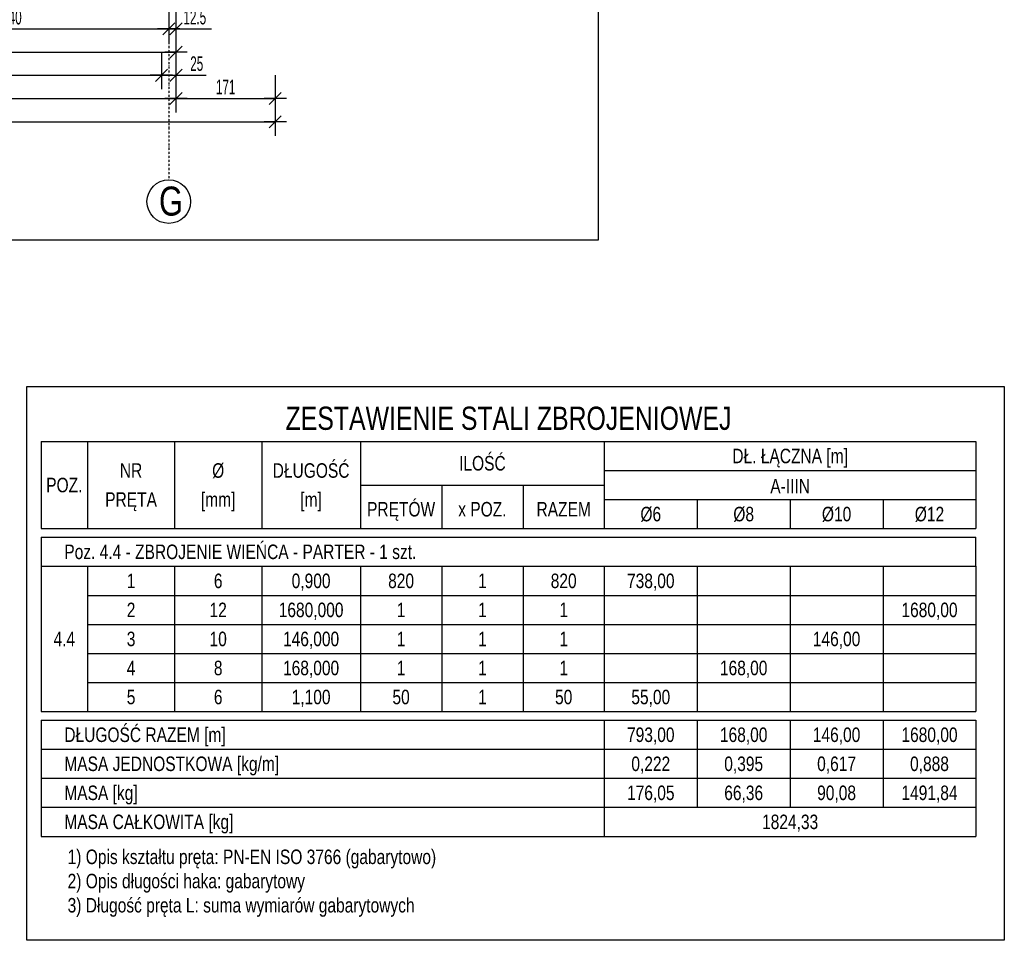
# Model space of a CAD drawing. Header units: millimetres. Extents: x -6373 to 10868, y -2819 to 2013.
# Tile 31 of 67: x -3297 to -1601, y -2742 to -1157. Entities that reach past the tile are written whole.
import ezdxf
from ezdxf.enums import TextEntityAlignment as Align

# ---------------------------------------------------------------- set-up
doc = ezdxf.new("R2010")
doc.units = ezdxf.units.MM
doc.header["$LTSCALE"] = 10
doc.linetypes.add('MO', pattern=[0.7, 0.35, -0.17, 0.01, -0.17])
doc.layers.add('BA_obw', color=230, linetype='Continuous', plot=False)
for name, color, linetype in [('BA_wym', 1, 'Continuous'), ('BD_osm', 1, 'MO'), ('BD_txs', 2, 'Continuous'), ('BD_wic', 1, 'Continuous'), ('BZ_tab', 7, 'Continuous'), ('BZ_txg', 3, 'Continuous'), ('BZ_txs', 2, 'Continuous')]:
    doc.layers.add(name, color=color, linetype=linetype)
doc.styles.add('BIKTG', font='bikromsw.shx', dxfattribs={"width": 0.8})
doc.styles.add('BIKTS', font='bikromsw.shx', dxfattribs={"width": 0.8})
doc.styles.add('BIKWYM', font='bikromsw.shx', dxfattribs={"width": 0.6})
doc.dimstyles.new('BA_KR_100_cm', dxfattribs={"dimtxt": 25, "dimasz": 1.666667, "dimexe": 24, "dimexo": 0, "dimgap": 0, "dimtad": 0, "dimdec": 1, "dimrnd": 0.5, "dimzin": 9, "dimdsep": 46, "dimtxsty": 'BIKWYM', "dimblk": 'WYM-KR', "dimcen": 0, "dimdle": 20, "dimclrd": 256, "dimclre": 256, "dimclrt": 2, "dimadec": 0, "dimazin": 0, "dimtfac": 0.033333, "dimtdec": 1, "dimtmove": 0, "dimatfit": 3, "dimldrblk": 'WYM-KR', "dimfxl": 25, "dimfxlon": 1, "dimtvp": 0.8, "dimtolj": 1, "dimarcsym": 0})

# ---------------------------------------------------------------- blocks, each defined once
blk = doc.blocks.new('WYM-KR')
at = {"linetype": 'ByBlock'}
blk.add_line((11.52, 0), (-11.52, 0), dxfattribs=at)
at = {"color": 7, "linetype": 'ByBlock'}
blk.add_line((6.24, 6.24), (-6.24, -6.24), dxfattribs=at)
blk = doc.blocks.new('*D100')
at = {"layer": 'BA_wym', "lineweight": -2}
for p, q in [((-3579.9, -1132.6), (-3579.9, -1196.6)), ((-3039.9, -1132.6), (-3039.9, -1196.6)), ((-3578.2, -1172.6), (-3041.6, -1172.6))]:
    blk.add_line(p, q, dxfattribs=at)
at = {"layer": 'Defpoints', "color": 0}
for p in [(-3579.9, -756.3), (-3039.9, -760.3), (-3039.9, -1172.6)]:
    blk.add_point(p, dxfattribs=at)
at = {"layer": 'BA_wym', "lineweight": -2, "xscale": 1.666666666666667, "yscale": 1.666666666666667, "zscale": 1.666666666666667, "rotation": 180}
blk.add_blockref('WYM-KR', (-3579.9, -1172.6), dxfattribs=at)
at = {"layer": 'BA_wym', "lineweight": -2, "xscale": 1.666666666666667, "yscale": 1.666666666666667, "zscale": 1.666666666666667}
blk.add_blockref('WYM-KR', (-3039.9, -1172.6), dxfattribs=at)
at = {"layer": 'BA_wym', "color": 2, "insert": (-3309.9, -1152.6), "char_height": 25, "attachment_point": 5, "style": 'BIKWYM'}
blk.add_mtext('\\A1;540', dxfattribs=at)
blk = doc.blocks.new('*D101')
at = {"layer": 'BA_wym', "lineweight": -2}
for p, q in [((-3039.9, -1132.6), (-3039.9, -1196.6)), ((-3027.4, -1132.6), (-3027.4, -1196.6)), ((-3041.6, -1172.6), (-3043.2, -1172.6)), ((-3039.9, -1172.6), (-3027.4, -1172.6)), ((-3025.7, -1172.6), (-2966, -1172.6))]:
    blk.add_line(p, q, dxfattribs=at)
at = {"layer": 'Defpoints', "color": 0}
for p in [(-3039.9, -654.5), (-3027.4, -927.1), (-3027.4, -1172.6)]:
    blk.add_point(p, dxfattribs=at)
at = {"layer": 'BA_wym', "lineweight": -2, "xscale": 1.666666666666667, "yscale": 1.666666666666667, "zscale": 1.666666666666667}
blk.add_blockref('WYM-KR', (-3039.9, -1172.6), dxfattribs=at)
at = {"layer": 'BA_wym', "lineweight": -2, "xscale": 1.666666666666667, "yscale": 1.666666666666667, "zscale": 1.666666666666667, "rotation": 180}
blk.add_blockref('WYM-KR', (-3027.4, -1172.6), dxfattribs=at)
at = {"layer": 'BA_wym', "color": 2, "insert": (-2995, -1152.6), "char_height": 25, "attachment_point": 5, "style": 'BIKWYM'}
blk.add_mtext('\\A1;12.5', dxfattribs=at)
blk = doc.blocks.new('*D105')
at = {"layer": 'BA_wym', "lineweight": -2}
for p, q in [((-3729.9, -1172.6), (-3729.9, -1236.6)), ((-3027.4, -1172.6), (-3027.4, -1236.6)), ((-3728.2, -1212.6), (-3029.1, -1212.6))]:
    blk.add_line(p, q, dxfattribs=at)
at = {"layer": 'Defpoints', "color": 0}
for p in [(-3729.9, -890.1), (-3027.4, -927.1), (-3027.4, -1212.6)]:
    blk.add_point(p, dxfattribs=at)
at = {"layer": 'BA_wym', "lineweight": -2, "xscale": 1.666666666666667, "yscale": 1.666666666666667, "zscale": 1.666666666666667, "rotation": 180}
blk.add_blockref('WYM-KR', (-3729.9, -1212.6), dxfattribs=at)
at = {"layer": 'BA_wym', "lineweight": -2, "xscale": 1.666666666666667, "yscale": 1.666666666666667, "zscale": 1.666666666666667}
blk.add_blockref('WYM-KR', (-3027.4, -1212.6), dxfattribs=at)
at = {"layer": 'BA_wym', "color": 2, "insert": (-3378.7, -1192.6), "char_height": 25, "attachment_point": 5, "style": 'BIKWYM'}
blk.add_mtext('\\A1;702.5', dxfattribs=at)
blk = doc.blocks.new('*D107')
at = {"layer": 'BA_wym', "lineweight": -2}
for p, q in [((-5607.4, -1212.6), (-5607.4, -1276.6)), ((-3052.4, -1212.6), (-3052.4, -1276.6)), ((-5605.7, -1252.6), (-3054.1, -1252.6))]:
    blk.add_line(p, q, dxfattribs=at)
at = {"layer": 'Defpoints', "color": 0}
for p in [(-5607.4, -927.1), (-3052.4, -927.1), (-3052.4, -1252.6)]:
    blk.add_point(p, dxfattribs=at)
at = {"layer": 'BA_wym', "lineweight": -2, "xscale": 1.666666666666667, "yscale": 1.666666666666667, "zscale": 1.666666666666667, "rotation": 180}
blk.add_blockref('WYM-KR', (-5607.4, -1252.6), dxfattribs=at)
at = {"layer": 'BA_wym', "lineweight": -2, "xscale": 1.666666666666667, "yscale": 1.666666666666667, "zscale": 1.666666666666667}
blk.add_blockref('WYM-KR', (-3052.4, -1252.6), dxfattribs=at)
at = {"layer": 'BA_wym', "color": 2, "insert": (-4329.9, -1232.6), "char_height": 25, "attachment_point": 5, "style": 'BIKWYM'}
blk.add_mtext('\\A1;2555', dxfattribs=at)
blk = doc.blocks.new('*D108')
at = {"layer": 'BA_wym', "lineweight": -2}
for p, q in [((-3052.4, -1212.6), (-3052.4, -1276.6)), ((-3027.4, -1212.6), (-3027.4, -1276.6)), ((-3054.1, -1252.6), (-3055.7, -1252.6)), ((-3052.4, -1252.6), (-3027.4, -1252.6)), ((-3025.7, -1252.6), (-2975.5, -1252.6))]:
    blk.add_line(p, q, dxfattribs=at)
at = {"layer": 'Defpoints', "color": 0}
for p in [(-3052.4, -927.1), (-3027.4, -927.1), (-3027.4, -1252.6)]:
    blk.add_point(p, dxfattribs=at)
at = {"layer": 'BA_wym', "lineweight": -2, "xscale": 1.666666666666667, "yscale": 1.666666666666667, "zscale": 1.666666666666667}
blk.add_blockref('WYM-KR', (-3052.4, -1252.6), dxfattribs=at)
at = {"layer": 'BA_wym', "lineweight": -2, "xscale": 1.666666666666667, "yscale": 1.666666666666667, "zscale": 1.666666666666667, "rotation": 180}
blk.add_blockref('WYM-KR', (-3027.4, -1252.6), dxfattribs=at)
at = {"layer": 'BA_wym', "color": 2, "insert": (-2991.7, -1232.6), "char_height": 25, "attachment_point": 5, "style": 'BIKWYM'}
blk.add_mtext('\\A1;25', dxfattribs=at)
blk = doc.blocks.new('*D109')
at = {"layer": 'BA_wym', "lineweight": -2}
for p, q in [((-5632.4, -1252.6), (-5632.4, -1316.6)), ((-3027.4, -1252.6), (-3027.4, -1316.6)), ((-5630.7, -1292.6), (-3029.1, -1292.6))]:
    blk.add_line(p, q, dxfattribs=at)
at = {"layer": 'Defpoints', "color": 0}
for p in [(-5632.4, -927.1), (-3027.4, -927.1), (-3027.4, -1292.6)]:
    blk.add_point(p, dxfattribs=at)
at = {"layer": 'BA_wym', "lineweight": -2, "xscale": 1.666666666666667, "yscale": 1.666666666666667, "zscale": 1.666666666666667, "rotation": 180}
blk.add_blockref('WYM-KR', (-5632.4, -1292.6), dxfattribs=at)
at = {"layer": 'BA_wym', "lineweight": -2, "xscale": 1.666666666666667, "yscale": 1.666666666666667, "zscale": 1.666666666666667}
blk.add_blockref('WYM-KR', (-3027.4, -1292.6), dxfattribs=at)
at = {"layer": 'BA_wym', "color": 2, "insert": (-4329.9, -1272.6), "char_height": 25, "attachment_point": 5, "style": 'BIKWYM'}
blk.add_mtext('\\A1;2605', dxfattribs=at)
blk = doc.blocks.new('*D278')
at = {"layer": 'BA_wym', "lineweight": -2}
for p, q in [((-3027.4, -1252.6), (-3027.4, -1316.6)), ((-2856.4, -1252.6), (-2856.4, -1316.6)), ((-3025.7, -1292.6), (-2858.1, -1292.6))]:
    blk.add_line(p, q, dxfattribs=at)
at = {"layer": 'Defpoints', "color": 0}
for p in [(-2856.4, 171.4), (-3027.4, -927.1), (-2856.4, -1292.6)]:
    blk.add_point(p, dxfattribs=at)
at = {"layer": 'BA_wym', "lineweight": -2, "xscale": 1.666666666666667, "yscale": 1.666666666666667, "zscale": 1.666666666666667, "rotation": 180}
blk.add_blockref('WYM-KR', (-3027.4, -1292.6), dxfattribs=at)
at = {"layer": 'BA_wym', "lineweight": -2, "xscale": 1.666666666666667, "yscale": 1.666666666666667, "zscale": 1.666666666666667}
blk.add_blockref('WYM-KR', (-2856.4, -1292.6), dxfattribs=at)
at = {"layer": 'BA_wym', "color": 2, "insert": (-2941.9, -1272.6), "char_height": 25, "attachment_point": 5, "style": 'BIKWYM'}
blk.add_mtext('\\A1;171', dxfattribs=at)
blk = doc.blocks.new('*D280')
at = {"layer": 'BA_wym', "lineweight": -2}
for p, q in [((-5803.4, -1292.6), (-5803.4, -1356.6)), ((-2856.4, -1292.6), (-2856.4, -1356.6)), ((-5801.7, -1332.6), (-2858.1, -1332.6))]:
    blk.add_line(p, q, dxfattribs=at)
at = {"layer": 'Defpoints', "color": 0}
for p in [(-5803.4, 171.4), (-2856.4, 171.4), (-2856.4, -1332.6)]:
    blk.add_point(p, dxfattribs=at)
at = {"layer": 'BA_wym', "lineweight": -2, "xscale": 1.666666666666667, "yscale": 1.666666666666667, "zscale": 1.666666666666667, "rotation": 180}
blk.add_blockref('WYM-KR', (-5803.4, -1332.6), dxfattribs=at)
at = {"layer": 'BA_wym', "lineweight": -2, "xscale": 1.666666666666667, "yscale": 1.666666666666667, "zscale": 1.666666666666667}
blk.add_blockref('WYM-KR', (-2856.4, -1332.6), dxfattribs=at)
at = {"layer": 'BA_wym', "color": 2, "insert": (-4329.9, -1312.6), "char_height": 25, "attachment_point": 5, "style": 'BIKWYM'}
blk.add_mtext('\\A1;2947', dxfattribs=at)

msp = doc.modelspace()

# ---------------------------------------------------------------- linework, layer by layer
at = {"layer": 'BA_obw'}
for points in [[(-6373.12, 2013.17), (-2300.61, 2013.17), (-2300.61, -1536.47), (-6373.12, -1536.47)], [(-3284.14, -1788.47), (-1600.91, -1788.47), (-1600.91, -2742.08), (-3284.14, -2742.08)]]:
    msp.add_lwpolyline(points, close=True, dxfattribs=at)
at = {"layer": 'BD_osm'}
msp.add_lwpolyline([(-3039.91, 1779.85), (-3039.91, -1432.6)], dxfattribs=at)
at = {"layer": 'BD_wic'}
msp.add_circle((-3039.91, -1470.1), 37.5, dxfattribs=at)
at = {"layer": 'BZ_tab'}
for p, q in [((-3259.75, -1883.1), (-3179.75, -1883.1)), ((-3259.75, -1883.1), (-3259.75, -2033.1)), ((-3179.75, -1883.1), (-3029.75, -1883.1)), ((-3179.75, -1883.1), (-3179.75, -2033.1)), ((-3029.75, -1883.1), (-2879.75, -1883.1)), ((-3029.75, -1883.1), (-3029.75, -2033.1)), ((-2879.75, -1883.1), (-2709.75, -1883.1)), ((-2879.75, -1883.1), (-2879.75, -2033.1)), ((-2709.75, -1883.1), (-2289.75, -1883.1)), ((-2709.75, -1883.1), (-2709.75, -2033.1)), ((-2289.75, -1883.1), (-1649.75, -1883.1)), ((-2289.75, -1883.1), (-2289.75, -2033.1)), ((-1649.75, -1883.1), (-1649.75, -2033.1)), ((-2289.75, -1933.1), (-1649.75, -1933.1)), ((-1649.75, -1933.1), (-1649.75, -1983.1)), ((-2709.75, -1958.1), (-2289.75, -1958.1)), ((-2569.75, -1958.1), (-2569.75, -2033.1)), ((-2429.75, -1958.1), (-2429.75, -2033.1)), ((-2289.75, -1983.1), (-1649.75, -1983.1)), ((-2129.75, -1983.1), (-2129.75, -2033.1)), ((-1969.75, -1983.1), (-1969.75, -2033.1)), ((-1809.75, -1983.1), (-1809.75, -2033.1)), ((-1649.75, -1983.1), (-1649.75, -2033.1)), ((-3259.75, -2033.1), (-3179.75, -2033.1)), ((-3179.75, -2033.1), (-3029.75, -2033.1)), ((-3029.75, -2033.1), (-2879.75, -2033.1)), ((-2879.75, -2033.1), (-2709.75, -2033.1)), ((-2709.75, -2033.1), (-2569.75, -2033.1)), ((-2569.75, -2033.1), (-2429.75, -2033.1)), ((-2429.75, -2033.1), (-2289.75, -2033.1)), ((-2289.75, -2033.1), (-2129.75, -2033.1)), ((-2129.75, -2033.1), (-1969.75, -2033.1)), ((-1969.75, -2033.1), (-1809.75, -2033.1)), ((-1809.75, -2033.1), (-1649.75, -2033.1)), ((-3259.75, -2048.1), (-3179.75, -2048.1)), ((-3259.75, -2048.1), (-3259.75, -2098.1)), ((-3179.75, -2048.1), (-3029.75, -2048.1)), ((-3029.75, -2048.1), (-2879.75, -2048.1)), ((-2879.75, -2048.1), (-2709.75, -2048.1)), ((-2709.75, -2048.1), (-2569.75, -2048.1)), ((-2569.75, -2048.1), (-2429.75, -2048.1)), ((-2429.75, -2048.1), (-2289.75, -2048.1)), ((-2289.75, -2048.1), (-2129.75, -2048.1)), ((-2129.75, -2048.1), (-1969.75, -2048.1)), ((-1969.75, -2048.1), (-1809.75, -2048.1)), ((-1809.75, -2048.1), (-1649.75, -2048.1)), ((-1649.75, -2098.1), (-1649.75, -2048.1)), ((-3259.75, -2098.1), (-3179.75, -2098.1)), ((-3259.75, -2098.1), (-3259.75, -2148.1)), ((-3179.75, -2098.1), (-3029.75, -2098.1)), ((-3179.75, -2098.1), (-3179.75, -2148.1)), ((-3029.75, -2098.1), (-2879.75, -2098.1)), ((-3029.75, -2098.1), (-3029.75, -2148.1)), ((-2879.75, -2098.1), (-2709.75, -2098.1)), ((-2879.75, -2098.1), (-2879.75, -2148.1)), ((-2709.75, -2098.1), (-2569.75, -2098.1)), ((-2709.75, -2098.1), (-2709.75, -2148.1)), ((-2569.75, -2098.1), (-2429.75, -2098.1)), ((-2569.75, -2098.1), (-2569.75, -2148.1)), ((-2429.75, -2098.1), (-2289.75, -2098.1)), ((-2429.75, -2098.1), (-2429.75, -2148.1)), ((-2289.75, -2098.1), (-2129.75, -2098.1)), ((-2289.75, -2098.1), (-2289.75, -2148.1)), ((-2129.75, -2098.1), (-1969.75, -2098.1)), ((-2129.75, -2098.1), (-2129.75, -2148.1)), ((-1969.75, -2098.1), (-1809.75, -2098.1)), ((-1969.75, -2098.1), (-1969.75, -2148.1)), ((-1809.75, -2098.1), (-1649.75, -2098.1)), ((-1809.75, -2098.1), (-1809.75, -2148.1)), ((-1649.75, -2098.1), (-1649.75, -2148.1)), ((-3259.75, -2148.1), (-3259.75, -2198.1)), ((-3179.75, -2148.1), (-3029.75, -2148.1)), ((-3179.75, -2148.1), (-3179.75, -2198.1)), ((-3029.75, -2148.1), (-2879.75, -2148.1)), ((-3029.75, -2148.1), (-3029.75, -2198.1)), ((-2879.75, -2148.1), (-2709.75, -2148.1)), ((-2879.75, -2148.1), (-2879.75, -2198.1)), ((-2709.75, -2148.1), (-2569.75, -2148.1)), ((-2709.75, -2148.1), (-2709.75, -2198.1)), ((-2569.75, -2148.1), (-2429.75, -2148.1)), ((-2569.75, -2148.1), (-2569.75, -2198.1)), ((-2429.75, -2148.1), (-2289.75, -2148.1)), ((-2429.75, -2148.1), (-2429.75, -2198.1)), ((-2289.75, -2148.1), (-2129.75, -2148.1)), ((-2289.75, -2148.1), (-2289.75, -2198.1)), ((-2129.75, -2148.1), (-1969.75, -2148.1)), ((-2129.75, -2148.1), (-2129.75, -2198.1)), ((-1969.75, -2148.1), (-1809.75, -2148.1)), ((-1969.75, -2148.1), (-1969.75, -2198.1)), ((-1809.75, -2148.1), (-1649.75, -2148.1)), ((-1809.75, -2148.1), (-1809.75, -2198.1)), ((-1649.75, -2148.1), (-1649.75, -2198.1)), ((-3259.75, -2198.1), (-3259.75, -2248.1)), ((-3179.75, -2198.1), (-3029.75, -2198.1)), ((-3179.75, -2198.1), (-3179.75, -2248.1)), ((-3029.75, -2198.1), (-2879.75, -2198.1)), ((-3029.75, -2198.1), (-3029.75, -2248.1)), ((-2879.75, -2198.1), (-2709.75, -2198.1)), ((-2879.75, -2198.1), (-2879.75, -2248.1)), ((-2709.75, -2198.1), (-2569.75, -2198.1)), ((-2709.75, -2198.1), (-2709.75, -2248.1)), ((-2569.75, -2198.1), (-2429.75, -2198.1)), ((-2569.75, -2198.1), (-2569.75, -2248.1)), ((-2429.75, -2198.1), (-2289.75, -2198.1)), ((-2429.75, -2198.1), (-2429.75, -2248.1)), ((-2289.75, -2198.1), (-2129.75, -2198.1)), ((-2289.75, -2198.1), (-2289.75, -2248.1)), ((-2129.75, -2198.1), (-1969.75, -2198.1)), ((-2129.75, -2198.1), (-2129.75, -2248.1)), ((-1969.75, -2198.1), (-1809.75, -2198.1)), ((-1969.75, -2198.1), (-1969.75, -2248.1)), ((-1809.75, -2198.1), (-1649.75, -2198.1)), ((-1809.75, -2198.1), (-1809.75, -2248.1)), ((-1649.75, -2198.1), (-1649.75, -2248.1)), ((-3259.75, -2248.1), (-3259.75, -2298.1)), ((-3179.75, -2248.1), (-3029.75, -2248.1)), ((-3179.75, -2248.1), (-3179.75, -2298.1)), ((-3029.75, -2248.1), (-2879.75, -2248.1)), ((-3029.75, -2248.1), (-3029.75, -2298.1)), ((-2879.75, -2248.1), (-2709.75, -2248.1)), ((-2879.75, -2248.1), (-2879.75, -2298.1)), ((-2709.75, -2248.1), (-2569.75, -2248.1)), ((-2709.75, -2248.1), (-2709.75, -2298.1)), ((-2569.75, -2248.1), (-2429.75, -2248.1)), ((-2569.75, -2248.1), (-2569.75, -2298.1)), ((-2429.75, -2248.1), (-2289.75, -2248.1)), ((-2429.75, -2248.1), (-2429.75, -2298.1)), ((-2289.75, -2248.1), (-2129.75, -2248.1)), ((-2289.75, -2248.1), (-2289.75, -2298.1)), ((-2129.75, -2248.1), (-1969.75, -2248.1)), ((-2129.75, -2248.1), (-2129.75, -2298.1)), ((-1969.75, -2248.1), (-1809.75, -2248.1)), ((-1969.75, -2248.1), (-1969.75, -2298.1)), ((-1809.75, -2248.1), (-1649.75, -2248.1)), ((-1809.75, -2248.1), (-1809.75, -2298.1)), ((-1649.75, -2248.1), (-1649.75, -2298.1)), ((-3259.75, -2298.1), (-3259.75, -2348.1)), ((-3179.75, -2298.1), (-3029.75, -2298.1)), ((-3179.75, -2298.1), (-3179.75, -2348.1)), ((-3029.75, -2298.1), (-2879.75, -2298.1)), ((-3029.75, -2298.1), (-3029.75, -2348.1)), ((-2879.75, -2298.1), (-2709.75, -2298.1)), ((-2879.75, -2298.1), (-2879.75, -2348.1)), ((-2709.75, -2298.1), (-2569.75, -2298.1)), ((-2709.75, -2298.1), (-2709.75, -2348.1)), ((-2569.75, -2298.1), (-2429.75, -2298.1)), ((-2569.75, -2298.1), (-2569.75, -2348.1)), ((-2429.75, -2298.1), (-2289.75, -2298.1)), ((-2429.75, -2298.1), (-2429.75, -2348.1)), ((-2289.75, -2298.1), (-2129.75, -2298.1)), ((-2289.75, -2298.1), (-2289.75, -2348.1)), ((-2129.75, -2298.1), (-1969.75, -2298.1)), ((-2129.75, -2298.1), (-2129.75, -2348.1)), ((-1969.75, -2298.1), (-1809.75, -2298.1)), ((-1969.75, -2298.1), (-1969.75, -2348.1)), ((-1809.75, -2298.1), (-1649.75, -2298.1)), ((-1809.75, -2298.1), (-1809.75, -2348.1)), ((-1649.75, -2298.1), (-1649.75, -2348.1)), ((-3259.75, -2348.1), (-3179.75, -2348.1)), ((-3179.75, -2348.1), (-3029.75, -2348.1)), ((-3029.75, -2348.1), (-2879.75, -2348.1)), ((-2879.75, -2348.1), (-2709.75, -2348.1)), ((-2709.75, -2348.1), (-2569.75, -2348.1)), ((-2569.75, -2348.1), (-2429.75, -2348.1)), ((-2429.75, -2348.1), (-2289.75, -2348.1)), ((-2289.75, -2348.1), (-2129.75, -2348.1)), ((-2129.75, -2348.1), (-1969.75, -2348.1)), ((-1969.75, -2348.1), (-1809.75, -2348.1)), ((-1809.75, -2348.1), (-1649.75, -2348.1)), ((-3259.75, -2363.1), (-3179.75, -2363.1)), ((-3259.75, -2363.1), (-3259.75, -2413.1)), ((-3179.75, -2363.1), (-3029.75, -2363.1)), ((-3029.75, -2363.1), (-2879.75, -2363.1)), ((-2879.75, -2363.1), (-2709.75, -2363.1)), ((-2709.75, -2363.1), (-2569.75, -2363.1)), ((-2569.75, -2363.1), (-2429.75, -2363.1)), ((-2429.75, -2363.1), (-2289.75, -2363.1)), ((-2289.75, -2363.1), (-2289.75, -2413.1)), ((-2289.75, -2363.1), (-2129.75, -2363.1)), ((-2289.75, -2363.1), (-2289.75, -2413.1)), ((-2129.75, -2363.1), (-1969.75, -2363.1)), ((-2129.75, -2363.1), (-2129.75, -2413.1)), ((-1969.75, -2363.1), (-1809.75, -2363.1)), ((-1969.75, -2363.1), (-1969.75, -2413.1)), ((-1809.75, -2363.1), (-1649.75, -2363.1)), ((-1809.75, -2363.1), (-1809.75, -2413.1)), ((-1649.75, -2363.1), (-1649.75, -2413.1)), ((-3259.75, -2413.1), (-3179.75, -2413.1)), ((-3259.75, -2413.1), (-3259.75, -2463.1)), ((-3179.75, -2413.1), (-3029.75, -2413.1)), ((-3029.75, -2413.1), (-2879.75, -2413.1)), ((-2879.75, -2413.1), (-2709.75, -2413.1)), ((-2709.75, -2413.1), (-2569.75, -2413.1)), ((-2569.75, -2413.1), (-2429.75, -2413.1)), ((-2429.75, -2413.1), (-2289.75, -2413.1)), ((-2289.75, -2413.1), (-2289.75, -2463.1)), ((-2289.75, -2413.1), (-2129.75, -2413.1)), ((-2289.75, -2413.1), (-2289.75, -2463.1)), ((-2129.75, -2413.1), (-1969.75, -2413.1)), ((-2129.75, -2413.1), (-2129.75, -2463.1)), ((-1969.75, -2413.1), (-1809.75, -2413.1)), ((-1969.75, -2413.1), (-1969.75, -2463.1)), ((-1809.75, -2413.1), (-1649.75, -2413.1)), ((-1809.75, -2413.1), (-1809.75, -2463.1)), ((-1649.75, -2413.1), (-1649.75, -2463.1)), ((-3259.75, -2463.1), (-3179.75, -2463.1)), ((-3259.75, -2463.1), (-3259.75, -2513.1)), ((-3179.75, -2463.1), (-3029.75, -2463.1)), ((-3029.75, -2463.1), (-2879.75, -2463.1)), ((-2879.75, -2463.1), (-2709.75, -2463.1)), ((-2709.75, -2463.1), (-2569.75, -2463.1)), ((-2569.75, -2463.1), (-2429.75, -2463.1)), ((-2429.75, -2463.1), (-2289.75, -2463.1)), ((-2289.75, -2463.1), (-2289.75, -2513.1)), ((-2289.75, -2463.1), (-2129.75, -2463.1)), ((-2289.75, -2463.1), (-2289.75, -2513.1)), ((-2129.75, -2463.1), (-1969.75, -2463.1)), ((-2129.75, -2463.1), (-2129.75, -2513.1)), ((-1969.75, -2463.1), (-1809.75, -2463.1)), ((-1969.75, -2463.1), (-1969.75, -2513.1)), ((-1809.75, -2463.1), (-1649.75, -2463.1)), ((-1809.75, -2463.1), (-1809.75, -2513.1)), ((-1649.75, -2463.1), (-1649.75, -2513.1)), ((-3259.75, -2513.1), (-3179.75, -2513.1)), ((-3259.75, -2513.1), (-3259.75, -2563.1)), ((-3179.75, -2513.1), (-3029.75, -2513.1)), ((-3029.75, -2513.1), (-2879.75, -2513.1)), ((-2879.75, -2513.1), (-2709.75, -2513.1)), ((-2709.75, -2513.1), (-2569.75, -2513.1)), ((-2569.75, -2513.1), (-2429.75, -2513.1)), ((-2429.75, -2513.1), (-2289.75, -2513.1)), ((-2289.75, -2513.1), (-2289.75, -2563.1)), ((-2289.75, -2513.1), (-2129.75, -2513.1)), ((-2129.75, -2513.1), (-1969.75, -2513.1)), ((-1969.75, -2513.1), (-1809.75, -2513.1)), ((-1809.75, -2513.1), (-1649.75, -2513.1)), ((-1649.75, -2513.1), (-1649.75, -2563.1)), ((-3259.75, -2563.1), (-3179.75, -2563.1)), ((-3179.75, -2563.1), (-3029.75, -2563.1)), ((-3029.75, -2563.1), (-2879.75, -2563.1)), ((-2879.75, -2563.1), (-2709.75, -2563.1)), ((-2709.75, -2563.1), (-2569.75, -2563.1)), ((-2569.75, -2563.1), (-2429.75, -2563.1)), ((-2429.75, -2563.1), (-2289.75, -2563.1)), ((-2289.75, -2563.1), (-2129.75, -2563.1)), ((-2129.75, -2563.1), (-1969.75, -2563.1)), ((-1969.75, -2563.1), (-1809.75, -2563.1)), ((-1809.75, -2563.1), (-1649.75, -2563.1))]:
    msp.add_line(p, q, dxfattribs=at)

# ---------------------------------------------------------------- texts
at = {"layer": 'BD_txs', "style": 'BIKTS', "width": 0.8}
msp.add_text('G', height=50, dxfattribs=at).set_placement((-3056.72, -1494.17))
at = {"layer": 'BZ_txg', "width": 0.8}
for s, height, style, p in [('ZESTAWIENIE STALI ZBROJENIOWEJ', 40, 'BIKTG', (-2454.75, -1843.1)), ('1824,33', 25, 'BIKTS', (-1969.75, -2538.1))]:
    msp.add_text(s, height=height, dxfattribs=dict(at, style=style)).set_placement(p, align=Align.MIDDLE_CENTER)
at = {"layer": 'BZ_txg', "style": 'BIKTS', "width": 0.8}
msp.add_text('MASA CAŁKOWITA [kg]', height=25, dxfattribs=at).set_placement((-3219.75, -2538.1), align=Align.MIDDLE_LEFT)
at = {"layer": 'BZ_txs', "style": 'BIKTS', "width": 0.8}
for s, p in [('DŁ. ŁĄCZNA [m]', (-1969.75, -1908.1)), ('DŁUGOŚĆ', (-2794.75, -1933.1)), ('ILOŚĆ', (-2499.75, -1920.6)), ('NR', (-3104.75, -1933.1)), ('%%c', (-2954.75, -1933.1)), ('POZ.', (-3219.75, -1958.1)), ('A-IIIN', (-1969.75, -1960.02)), ('PRĘTA', (-3104.75, -1983.1)), ('[mm]', (-2954.75, -1983.1)), ('[m]', (-2794.75, -1983.1)), ('PRĘTÓW', (-2639.75, -1999.76)), ('x POZ.', (-2499.75, -1999.76)), ('RAZEM', (-2359.75, -1999.76)), ('%%c6', (-2209.75, -2008.1)), ('%%c8', (-2049.75, -2008.1)), ('%%c10', (-1889.75, -2008.1)), ('%%c12', (-1729.75, -2008.1)), ('1', (-3104.75, -2123.1)), ('6', (-2954.75, -2123.1)), ('0,900', (-2794.75, -2123.1)), ('820', (-2639.75, -2123.1)), ('1', (-2499.75, -2123.1)), ('820', (-2359.75, -2123.1)), ('738,00', (-2209.75, -2123.1)), ('2', (-3104.75, -2173.1)), ('12', (-2954.75, -2173.1)), ('1680,000', (-2794.75, -2173.1)), ('1', (-2639.75, -2173.1)), ('1', (-2499.75, -2173.1)), ('1', (-2359.75, -2173.1)), ('1680,00', (-1729.75, -2173.1)), ('4.4', (-3219.75, -2223.1)), ('3', (-3104.75, -2223.1)), ('10', (-2954.75, -2223.1)), ('146,000', (-2794.75, -2223.1)), ('1', (-2639.75, -2223.1)), ('1', (-2499.75, -2223.1)), ('1', (-2359.75, -2223.1)), ('146,00', (-1889.75, -2223.1)), ('4', (-3104.75, -2273.1)), ('8', (-2954.75, -2273.1)), ('168,000', (-2794.75, -2273.1)), ('1', (-2639.75, -2273.1)), ('1', (-2499.75, -2273.1)), ('1', (-2359.75, -2273.1)), ('168,00', (-2049.75, -2273.1)), ('5', (-3104.75, -2323.1)), ('6', (-2954.75, -2323.1)), ('1,100', (-2794.75, -2323.1)), ('50', (-2639.75, -2323.1)), ('1', (-2499.75, -2323.1)), ('50', (-2359.75, -2323.1)), ('55,00', (-2209.75, -2323.1)), ('793,00', (-2209.75, -2388.1)), ('168,00', (-2049.75, -2388.1)), ('146,00', (-1889.75, -2388.1)), ('1680,00', (-1729.75, -2388.1)), ('0,222', (-2209.75, -2438.1)), ('0,395', (-2049.75, -2438.1)), ('0,617', (-1889.75, -2438.1)), ('0,888', (-1729.75, -2438.1)), ('176,05', (-2209.75, -2488.1)), ('66,36', (-2049.75, -2488.1)), ('90,08', (-1889.75, -2488.1)), ('1491,84', (-1729.75, -2488.1))]:
    msp.add_text(s, height=25, dxfattribs=at).set_placement(p, align=Align.MIDDLE_CENTER)
for s, p in [('Poz. 4.4 - ZBROJENIE WIEŃCA - PARTER - 1 szt.', (-3219.75, -2073.1)), ('DŁUGOŚĆ RAZEM [m]', (-3219.75, -2388.1)), ('MASA JEDNOSTKOWA [kg/m]', (-3219.75, -2438.1)), ('MASA [kg]', (-3219.75, -2488.1))]:
    msp.add_text(s, height=25, dxfattribs=at).set_placement(p, align=Align.MIDDLE_LEFT)
at = {"layer": 'BZ_txs', "insert": (-3214.03, -2585.83), "char_height": 25, "width": 875.6429, "attachment_point": 1, "style": 'BIKTS'}
msp.add_mtext('1) Opis kształtu pręta: PN-EN ISO 3766 (gabarytowo)\\P2) Opis długości haka: gabarytowy\\P3) Długość pręta L: suma wymiarów gabarytowych', dxfattribs=at)

# ---------------------------------------------------------------- dimensions: what is measured, and where the dimension line sits
at = {"layer": 'BA_wym'}
for base, p1, p2, override, picture, middle in [((-2856.41, -1332.6), (-5803.41, 171.35), (-2856.41, 171.35), {"dimatfit": 1, "dimfxl": 40}, '*D280', (-4329.91, -1312.6)), ((-2856.41, -1292.6), (-3027.41, -927.15), (-2856.41, 171.35), {"dimatfit": 1, "dimfxl": 40}, '*D278', (-2941.91, -1272.6)), ((-3027.41, -1172.6), (-3039.91, -654.55), (-3027.41, -927.15), {"dimblk": 'WYM-KR', "dimatfit": 1, "dimfxl": 40}, '*D101', (-2995.03, -1152.6)), ((-3039.91, -1172.6), (-3579.91, -756.35), (-3039.91, -760.32), {"dimtmove": 1, "dimatfit": 1, "dimfxl": 40}, '*D100', (-3309.91, -1152.6)), ((-3027.41, -1212.6), (-3729.91, -890.15), (-3027.41, -927.15), {"dimtmove": 1, "dimatfit": 1, "dimfxl": 40}, '*D105', (-3378.66, -1192.6)), ((-3027.41, -1292.6), (-5632.41, -927.15), (-3027.41, -927.15), {"dimatfit": 1, "dimfxl": 40}, '*D109', (-4329.91, -1272.6)), ((-3052.41, -1252.6), (-5607.41, -927.15), (-3052.41, -927.15), {"dimtmove": 1, "dimatfit": 1, "dimfxl": 40}, '*D107', (-4329.91, -1232.6))]:
    dim = msp.add_linear_dim(base=base, p1=p1, p2=p2, dimstyle='BA_KR_100_cm', override=override, dxfattribs=at)
    dim.commit()
    dim.dimension.update_dxf_attribs({"geometry": picture, "text_midpoint": middle})
dim = msp.add_linear_dim(base=(-3027.41, -1252.6), p1=(-3052.41, -927.15), p2=(-3027.41, -927.15), dimstyle='BA_KR_100_cm', override={"dimblk": 'WYM-KR', "dimatfit": 1, "dimfxl": 40}, dxfattribs=at)
dim.commit()
dim.dimension.update_dxf_attribs({"geometry": '*D108', "text_midpoint": (-2991.7, -1252.6), "dimtype": 160})

doc.saveas('drawing.dxf')
